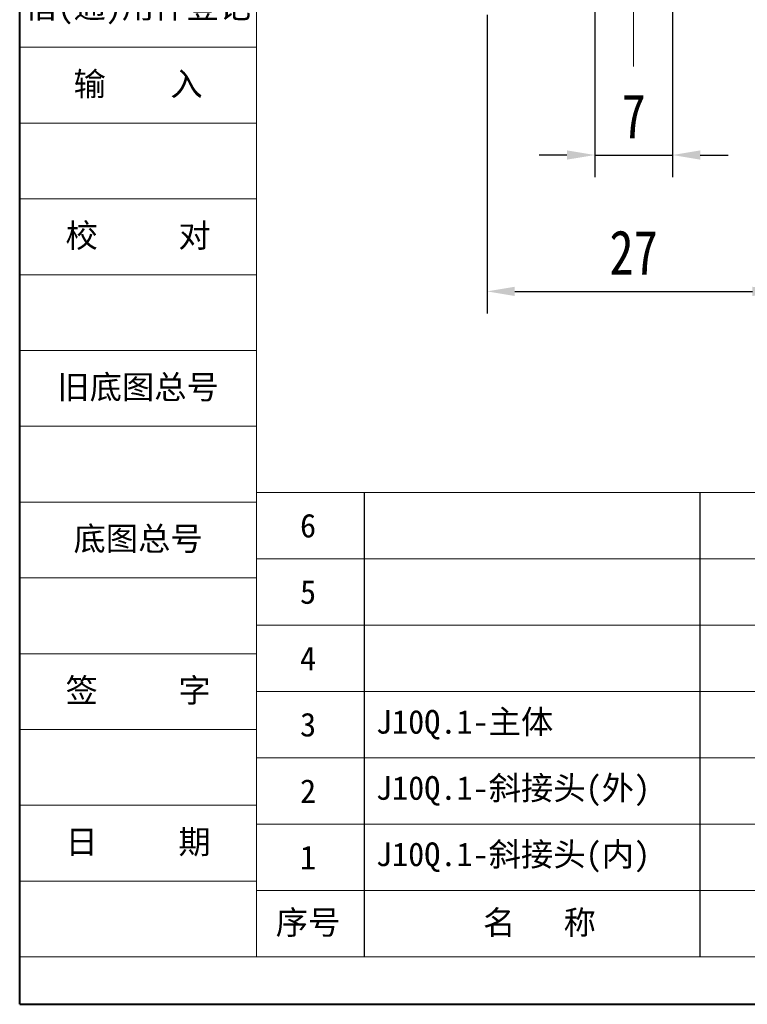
# Model space of a CAD drawing. Header units: millimetres. Extents: x 3188 to 3546, y -304 to -51.
# Tile 1 of 27: x 3188 to 3253, y -304 to -216. Entities that reach past the tile are written whole.
import ezdxf

# ---------------------------------------------------------------- set-up
doc = ezdxf.new("R2010")
doc.units = ezdxf.units.MM
doc.linetypes.add('ACAD_ISO08W100', pattern=[36, 24, -3, 6, -3])
doc.linetypes.add('CENTER', pattern=[0.6, 0.375, -0.075, 0.075, -0.075])
doc.layers.add('中心线', color=1, linetype='CENTER', lineweight=25)
doc.layers.add('标注线', color=7, linetype='Continuous', lineweight=15)
doc.styles.get("Standard").update_dxf_attribs({"font": '仿宋_GB2312.ttf', "width": 0.8})
doc.styles.add('样式 3.5', font='仿宋_GB2312.ttf')
doc.styles.add('样式 6', font='仿宋_GB2312.ttf')
doc.dimstyles.new('副本ISO-10', dxfattribs={"dimtxt": 4, "dimasz": 2.5, "dimexe": 2, "dimexo": 0.625, "dimgap": 1.5, "dimtad": 1, "dimdsep": 46, "dimtxsty": 'Standard', "dimcen": 2.5, "dimadec": 0, "dimazin": 0, "dimtfac": 1, "dimtmove": 0, "dimatfit": 3, "dimfxl": 0, "dimarcsym": 0})

# ---------------------------------------------------------------- blocks, each defined once
blk = doc.blocks.new('*D210')
at = {"color": 0, "lineweight": -2}
for p, q in [((3239.329, -208.963), (3239.329, -229.762)), ((3246.329, -208.963), (3246.329, -229.762)), ((3236.829, -227.762), (3234.329, -227.762)), ((3239.329, -227.762), (3246.329, -227.762)), ((3248.829, -227.762), (3251.329, -227.762))]:
    blk.add_line(p, q, dxfattribs=at)
at = {"color": 0, "lineweight": 9}
for points in [[(3236.829, -227.345), (3236.829, -228.178), (3239.329, -227.762)], [(3248.829, -227.345), (3248.829, -228.178), (3246.329, -227.762)]]:
    blk.add_solid(points, dxfattribs=at)
at = {"layer": 'Defpoints', "color": 0, "lineweight": 9}
for p in [(3239.329, -208.338), (3246.329, -208.338), (3246.329, -227.762)]:
    blk.add_point(p, dxfattribs=at)
at = {"color": 0, "lineweight": 9, "insert": (3242.829, -224.262), "char_height": 4, "attachment_point": 5}
blk.add_mtext('7', dxfattribs=at)
blk = doc.blocks.new('*D211')
at = {"color": 0, "lineweight": -2}
for p, q in [((3229.629, -215.147), (3229.629, -242.035)), ((3256.029, -215.147), (3256.029, -242.035)), ((3232.129, -240.035), (3253.529, -240.035))]:
    blk.add_line(p, q, dxfattribs=at)
at = {"color": 0, "lineweight": 9}
for points in [[(3232.129, -239.619), (3232.129, -240.452), (3229.629, -240.035)], [(3253.529, -239.619), (3253.529, -240.452), (3256.029, -240.035)]]:
    blk.add_solid(points, dxfattribs=at)
at = {"layer": 'Defpoints', "color": 0, "lineweight": 9}
for p in [(3229.629, -214.522), (3256.029, -214.522), (3256.029, -240.035)]:
    blk.add_point(p, dxfattribs=at)
at = {"color": 0, "lineweight": 9, "insert": (3242.829, -236.535), "char_height": 4, "attachment_point": 5}
blk.add_mtext('27', dxfattribs=at)
blk = doc.blocks.new('*D215')
at = {"color": 0, "lineweight": -2}
for p, q in [((3269.436, -205.838), (3269.436, -203.338)), ((3247.154, -208.338), (3271.436, -208.338)), ((3269.436, -208.338), (3269.436, -215.338)), ((3256.033, -215.338), (3271.436, -215.338)), ((3269.436, -217.838), (3269.436, -220.338))]:
    blk.add_line(p, q, dxfattribs=at)
at = {"color": 0, "lineweight": 9}
for points in [[(3269.019, -205.838), (3269.852, -205.838), (3269.436, -208.338)], [(3269.019, -217.838), (3269.852, -217.838), (3269.436, -215.338)]]:
    blk.add_solid(points, dxfattribs=at)
at = {"layer": 'Defpoints', "color": 0, "lineweight": 9}
for p in [(3246.529, -208.338), (3255.408, -215.338), (3269.436, -215.338)]:
    blk.add_point(p, dxfattribs=at)
at = {"color": 0, "lineweight": 9, "insert": (3265.936, -211.838), "char_height": 4, "attachment_point": 5, "rotation": 90}
blk.add_mtext('7', dxfattribs=at)

msp = doc.modelspace()

# ---------------------------------------------------------------- linework, layer by layer
at = {"color": 7, "lineweight": 40}
for q in [(3187.559, -50.935), (3545.7, -304.193)]:
    msp.add_line((3187.559, -304.193), q, dxfattribs=at)
at = {"color": 7, "lineweight": 13}
for q in [(3208.877, -55.199), (3387.947, -299.929)]:
    msp.add_line((3208.877, -299.929), q, dxfattribs=at)
at = {"color": 7, "lineweight": 15}
for p, q in [((3187.559, -218.068), (3208.877, -218.068)), ((3187.559, -224.89), (3208.877, -224.89)), ((3187.559, -231.712), (3208.877, -231.712)), ((3187.559, -238.533), (3208.877, -238.533)), ((3187.559, -245.355), (3208.877, -245.355)), ((3187.559, -252.177), (3208.877, -252.177)), ((3208.877, -258.146), (3350.415, -258.146)), ((3187.559, -258.999), (3208.877, -258.999)), ((3208.877, -264.115), (3350.415, -264.115)), ((3187.559, -265.82), (3208.877, -265.82)), ((3208.877, -270.084), (3350.415, -270.084)), ((3187.559, -272.642), (3208.877, -272.642)), ((3208.877, -276.053), (3350.415, -276.053)), ((3187.559, -279.464), (3208.877, -279.464)), ((3208.877, -282.022), (3350.415, -282.022)), ((3187.559, -286.286), (3208.877, -286.286)), ((3208.877, -287.991), (3350.415, -287.991)), ((3187.559, -293.107), (3208.877, -293.107)), ((3208.877, -293.96), (3387.947, -293.96)), ((3187.559, -299.929), (3208.877, -299.929))]:
    msp.add_line(p, q, dxfattribs=at)
at = {"color": 7}
for p, q in [((3218.585, -258.146), (3218.585, -299.929)), ((3248.799, -258.146), (3248.799, -299.929))]:
    msp.add_line(p, q, dxfattribs=at)
at = {"layer": '中心线', "linetype": 'ACAD_ISO08W100', "lineweight": 13, "ltscale": 0.5}
msp.add_line((3242.829, -219.798), (3242.829, -181.42), dxfattribs=at)

# ---------------------------------------------------------------- texts
at = {"color": 7, "linetype": 'CENTER', "lineweight": 18, "char_height": 2.1318, "width": 21.31797, "attachment_point": 5, "style": '样式 3.5'}
for s, insert in [('{\\fSimSun|b0|i0|c134|p2;借}({\\fSimSun|b0|i0|c134|p2;通}){\\fSimSun|b0|i0|c134|p2;用件登记}', (3198.218, -214.657)), ('\\f宋体|b0|i0|c134|p2;校     对', (3198.218, -235.123)), ('\\f宋体|b0|i0|c134|p2;旧底图总号', (3198.218, -248.766)), ('\\f宋体|b0|i0|c134|p2;底图总号', (3198.218, -262.41)), ('\\f宋体|b0|i0|c134|p2;签     字', (3198.218, -276.053)), ('\\f宋体|b0|i0|c134|p2;日     期', (3198.218, -289.697))]:
    msp.add_mtext(s, dxfattribs=dict(at, insert=insert))
at = {"color": 7, "lineweight": 18, "insert": (3198.218, -221.479), "char_height": 2.1318, "width": 21.31797, "attachment_point": 5, "style": '样式 3.5'}
msp.add_mtext('{\\fSimSun|b0|i0|c134|p2;输    入}', dxfattribs=at)
at = {"layer": '标注线', "color": 7, "lineweight": 18, "char_height": 1.53489, "style": '样式 6'}
for s, insert, width, attachment_point in [('{\\H1.389x;6}', (3213.521, -261.131), 10.23263, 5), ('{\\H1.389x;5}', (3213.521, -267.1), 10.23263, 5), ('{\\H1.389x;4}', (3213.521, -273.069), 10.23263, 5), ('{\\H1.389x;3}', (3213.521, -279.038), 10.23263, 5), ('{\\H1.389x;J10Q.1-主体}', (3219.628, -279.038), 29.52939, 4), ('{\\H1.389x;2}', (3213.521, -285.007), 10.23263, 5), ('{\\H1.389x;J10Q.1-斜接头(外)}', (3219.628, -285.007), 38.36822, 4), ('{\\H1.389x;J10Q.1-斜接头(内)}', (3219.628, -290.976), 36.39405, 4), ('{\\H1.389x;1}', (3213.521, -290.976), 10.23263, 5), ('{\\H1.389x;序号}', (3213.521, -296.945), 10.23263, 5), ('{\\H1.389x;名   称}', (3234.35, -296.945), 20.41409, 5)]:
    msp.add_mtext(s, dxfattribs=dict(at, insert=insert, width=width, attachment_point=attachment_point))

# ---------------------------------------------------------------- dimensions: what is measured, and where the dimension line sits
at = {"color": 5, "lineweight": 9}
dim = msp.add_linear_dim(base=(3269.436, -215.338), p1=(3246.529, -208.338), p2=(3255.408, -215.338), angle=90, dimstyle='副本ISO-10', dxfattribs=at)
dim.commit()
dim.dimension.update_dxf_attribs({"geometry": '*D215', "text_midpoint": (3265.936, -211.838)})
dim = msp.add_linear_dim(base=(3246.329, -227.762), p1=(3239.329, -208.338), p2=(3246.329, -208.338), dimstyle='副本ISO-10', dxfattribs=at)
dim.commit()
dim.dimension.update_dxf_attribs({"geometry": '*D210', "text_midpoint": (3242.829, -224.262)})
dim = msp.add_linear_dim(base=(3256.029, -240.035), p1=(3229.629, -214.522), p2=(3256.029, -214.522), text='27', dimstyle='副本ISO-10', dxfattribs=at)
dim.commit()
dim.dimension.update_dxf_attribs({"geometry": '*D211', "text_midpoint": (3242.829, -236.535)})

doc.saveas('drawing.dxf')
